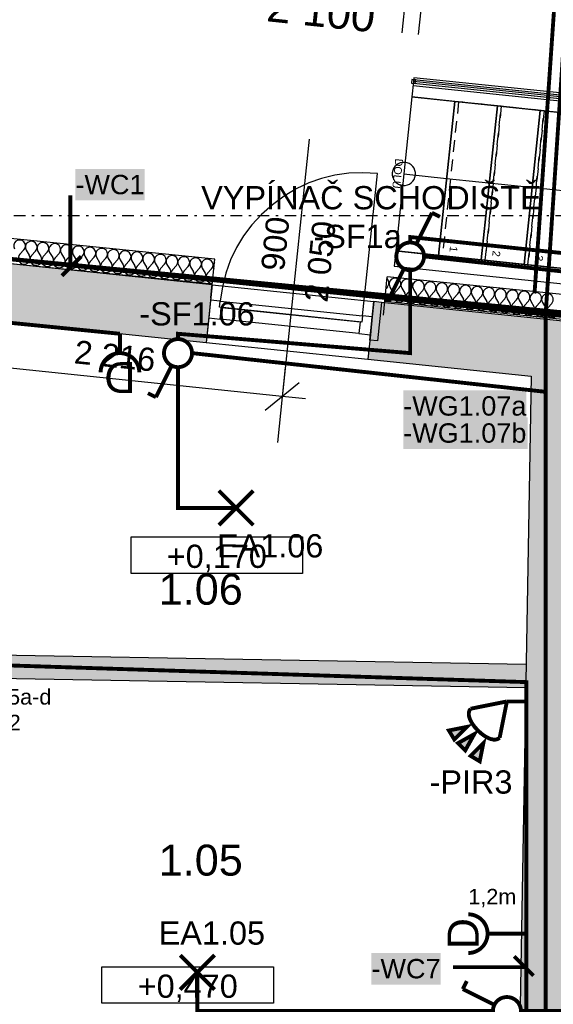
# Model space of a CAD drawing. Extents: x -12025 to 39812, y -28775 to 12.
# Tile 20 of 90: x 12852 to 16300, y -16206 to -9846. Entities that reach past the tile are written whole.
import ezdxf
from ezdxf.enums import TextEntityAlignment as Align

# ---------------------------------------------------------------- set-up
doc = ezdxf.new("R2010")
doc.units = 0
doc.header["$MEASUREMENT"] = 0
for name, pattern in [('Telekomunikacni vodic', [9.25, 3, -0.75, 3, -0.75, 0.125, -0.75, 0.125, -0.75]), ('vodič N', [3, 1.5, -1.5]), ('Čerchovaná S', [175, 75, -42.5, 15, -42.5]), ('Čárkovaná S', [125, 75, -50])]:
    doc.linetypes.add(name, pattern=pattern)
for name, color, linetype in [('0 (Pozadí)', 254, 'Continuous'), ('OÚ Dukovany internet + tv + data', 192, 'Continuous'), ('OÚ Dukovany půdorys kóty 1NP', 7, 'Continuous'), ('OÚ Dukovany půdorys podklad 1NP', 7, 'Continuous'), ('OÚ Dukovany světla', 132, 'Continuous'), ('OÚ Dukovany zásuvky', 92, 'Continuous'), ('Zakladni', 7, 'Continuous')]:
    doc.layers.add(name, color=color, linetype=linetype)
doc.styles.add('Arial', font='txt')
doc.styles.add('Arial_B', font='txt')

# ---------------------------------------------------------------- blocks, each defined once
blk = doc.blocks.new('Jednopólový vypínač (1)')
at = {"color": 0, "linetype": 'Continuous', "const_width": 25}
for points in [[(-284.9, 142.4), (-259, 194.2)], [(-284.9, 142.4), (-77.7, 38.8)]]:
    blk.add_lwpolyline(points, dxfattribs=at)
for points in [[(0, 90.6, 0.414214), (-90.6, 0)], [(90.6, 0, 0.414214), (0, 90.6)], [(-90.6, 0, 0.414214), (0, -90.6)], [(0, -90.6, 0.414214), (90.6, 0)]]:
    blk.add_lwpolyline(points, format="xyb", dxfattribs=at)
at = {"color": 0, "linetype": 'Continuous', "style": 'Arial'}
blk.add_text('-SF1.05', height=150, dxfattribs=at).set_placement((-875, -196.1))
blk = doc.blocks.new('P_zarovkove_svitidlo (2)')
at = {"color": 0, "linetype": 'Continuous', "const_width": 25}
for points in [[(111, -111), (-111, 111)], [(-111, -111), (111, 111)]]:
    blk.add_lwpolyline(points, dxfattribs=at)
at = {"color": 0, "linetype": 'Continuous', "style": 'Arial'}
blk.add_text('EA1.06', height=150, dxfattribs=at).set_placement((-123.5, -319.6))
blk = doc.blocks.new('Zásuvka (32)')
at = {"color": 0, "linetype": 'Continuous', "const_width": 25}
for points in [[(0, 125, -0.414214), (125, 0)], [(125, 0, -0.414214), (0, -125)]]:
    blk.add_lwpolyline(points, format="xyb", dxfattribs=at)
blk.add_lwpolyline([(250, 0), (125, 0)], dxfattribs=at)
at = {"color": 0, "linetype": 'Continuous', "style": 'Arial'}
blk.add_text('1,2m', height=100, dxfattribs=at).set_placement((0, 189.3))
blk.add_text('D', height=200, rotation=90, dxfattribs=at).set_placement((66.9, 0), align=Align.CENTER)
blk = doc.blocks.new('Jednopólový vypínač (22)')
at = {"color": 0, "linetype": 'Continuous', "const_width": 25}
for points in [[(0, 90.6, 0.414214), (-90.6, 0)], [(90.6, 0, 0.414214), (0, 90.6)], [(-90.6, 0, 0.414214), (0, -90.6)], [(0, -90.6, 0.414214), (90.6, 0)]]:
    blk.add_lwpolyline(points, format="xyb", dxfattribs=at)
for points in [[(-142.4, -284.9), (-38.8, -77.7)], [(-142.4, -284.9), (-194.2, -259)]]:
    blk.add_lwpolyline(points, dxfattribs=at)
at = {"color": 0, "linetype": 'Continuous', "style": 'Arial'}
blk.add_text('-SF1.06', height=150, dxfattribs=at).set_placement((-250, 178.9))
blk = doc.blocks.new('Telekomunikační zásuvka (22)')
at = {"color": 0, "linetype": 'Continuous', "const_width": 25}
for points in [[(204.3, 107.5), (125, 107.5)], [(125, 107.5), (125, -107.5)], [(125, 0), (0, 0)], [(204.3, -107.5), (125, -107.5)]]:
    blk.add_lwpolyline(points, dxfattribs=at)
at = {"color": 0, "linetype": 'Continuous', "style": 'Arial'}
for s, p in [('1.05a-d', (445, 104.7)), ('2', (445, -60.9))]:
    blk.add_text(s, height=100, dxfattribs=at).set_placement(p, align=Align.CENTER)
blk = doc.blocks.new('PIR vějíř (12)')
at = {"color": 0, "linetype": 'Continuous', "const_width": 25}
for points in [[(0, 0), (-234.4, -46.9)], [(-46.9, -234.4), (0, 0)]]:
    blk.add_lwpolyline(points, dxfattribs=at)
at = {"color": 0, "linetype": 'Continuous', "const_width": 25, "flags": 128}
for points in [[(-187.5, -187.5), (-207.3, -165.8), (-223, -144.6), (-234.8, -124.2), (-242.5, -105.1), (-246.3, -87.4), (-246.2, -71.6), (-242.2, -58), (-234.4, -46.9), (-234.4, -46.9)], [(-46.9, -234.4), (-58, -242.2), (-71.6, -246.2), (-87.4, -246.3), (-105.1, -242.5), (-124.2, -234.8), (-144.6, -223), (-165.8, -207.3), (-187.5, -187.5), (-187.5, -187.5)]]:
    blk.add_lwpolyline(points, dxfattribs=at)
at = {"color": 0, "linetype": 'Continuous', "const_width": 25}
for points in [[(-257.8, -164.1), (-339.8, -246.1), (-375, -187.5)], [(-210.9, -210.9), (-316.4, -269.5), (-269.5, -316.4), (-210.9, -210.9)], [(-152.3, -269.5), (-234.4, -351.6), (-175.8, -386.7)]]:
    blk.add_lwpolyline(points, close=True, dxfattribs=at)
at = {"color": 0, "linetype": 'Continuous'}
for points in [[(-257.8, -164.1), (-339.8, -246.1), (-375, -187.5)], [(-210.9, -210.9), (-316.4, -269.5), (-210.9, -210.9), (-269.5, -316.4)], [(-152.3, -269.5), (-234.4, -351.6), (-175.8, -386.7)]]:
    blk.add_solid(points, dxfattribs=at)
at = {"color": 0, "linetype": 'Continuous', "style": 'Arial'}
blk.add_text('-PIR3', height=150, dxfattribs=at).set_placement((-500, -595.3))
blk = doc.blocks.new('(13)')
at = {"color": 36, "linetype": 'vodič N', "ltscale": 100, "const_width": 25}
for points in [[(139.5, -4.9), (-143.9, -4120.2)], [(105.8, -4131.2), (389.3, -15.8)]]:
    blk.add_lwpolyline(points, dxfattribs=at)
at = {"color": 36, "linetype": 'Continuous', "style": 'Arial'}
blk.add_text('KOPOFLEX PR.50', height=200, dxfattribs=at).set_placement((-2947.1, -1142))
blk = doc.blocks.new('(14)')
at = {"color": 7, "linetype": 'Continuous', "const_width": 25}
for points in [[(55, -460), (55, 0)], [(0, -520), (125, -395)]]:
    blk.add_lwpolyline(points, dxfattribs=at)
at = {"layer": '0 (Pozadí)', "linetype": 'Continuous'}
blk.add_solid([(87.6, 170), (534.6, 170), (87.6, -33.5), (534.6, -33.5)], dxfattribs=at)
at = {"color": 7, "linetype": 'Continuous', "style": 'Arial_B'}
blk.add_text('-WC1', height=125, dxfattribs=at).set_placement((87.6, 6.5))
blk = doc.blocks.new('Střídavý přepínač (5)')
at = {"color": 0, "linetype": 'Continuous', "const_width": 25}
for points in [[(140.6, 281.2), (38.4, 76.7)], [(140.6, 281.2), (191.8, 255.7)], [(-140.6, -281.2), (-38.4, -76.7)], [(-140.6, -281.2), (-191.8, -255.7)]]:
    blk.add_lwpolyline(points, dxfattribs=at)
for points in [[(0, 89.5, 0.414214), (-89.5, 0)], [(0, 89.5, 0.414214), (-89.5, 0)], [(89.5, 0, 0.414214), (0, 89.5)], [(89.5, 0, 0.414214), (0, 89.5)], [(-89.5, 0, 0.414214), (0, -89.5)], [(-89.5, 0, 0.414214), (0, -89.5)], [(0, -89.5, 0.414214), (89.5, 0)], [(0, -89.5, 0.414214), (89.5, 0)]]:
    blk.add_lwpolyline(points, format="xyb", dxfattribs=at)
at = {"color": 0, "linetype": 'Continuous', "style": 'Arial'}
blk.add_text('-SF1a', height=150, dxfattribs=at).set_placement((-625, 53.9))
blk = doc.blocks.new('P_zarovkove_svitidlo (32)')
at = {"color": 0, "linetype": 'Continuous', "const_width": 25}
for points in [[(111, -111), (-111, 111)], [(-111, -111), (111, 111)]]:
    blk.add_lwpolyline(points, dxfattribs=at)
at = {"color": 0, "linetype": 'Continuous', "style": 'Arial'}
blk.add_text('EA1.05', height=150, dxfattribs=at).set_placement((-250, 178.9))
blk = doc.blocks.new('(27)')
at = {"color": 7, "linetype": 'Continuous', "const_width": 25}
for points in [[(520, 0), (395, 125)], [(460, 55), (0, 55)]]:
    blk.add_lwpolyline(points, dxfattribs=at)
at = {"layer": '0 (Pozadí)', "linetype": 'Continuous'}
blk.add_solid([(-526.5, 146.6), (-79.5, 146.6), (-526.5, -56.9), (-79.5, -56.9)], dxfattribs=at)
at = {"color": 7, "linetype": 'Continuous', "style": 'Arial_B'}
blk.add_text('-WC7', height=125, dxfattribs=at).set_placement((-526.5, -16.9))
blk = doc.blocks.new('Zásuvka (19)')
at = {"color": 0, "linetype": 'Continuous', "const_width": 25}
blk.add_lwpolyline([(0, 250), (0, 125)], dxfattribs=at)
for points in [[(-125, 0, -0.414214), (0, 125)], [(0, 125, -0.414214), (125, 0)]]:
    blk.add_lwpolyline(points, format="xyb", dxfattribs=at)
at = {"color": 0, "linetype": 'Continuous', "style": 'Arial'}
blk.add_text('D', height=200, rotation=180, dxfattribs=at).set_placement((0, 66.9), align=Align.CENTER)
blk = doc.blocks.new('(97)')
at = {"color": 7, "linetype": 'Continuous', "const_width": 25}
for points in [[(60, -60), (-65, 65)], [(0, 0), (-460, 0)]]:
    blk.add_lwpolyline(points, dxfattribs=at)
at = {"layer": '0 (Pozadí)', "linetype": 'Continuous'}
blk.add_solid([(-1547.7, 300.6), (-751.9, 300.6), (-1547.7, 97.1), (-751.9, 97.1)], dxfattribs=at)
at = {"color": 7, "linetype": 'Continuous', "style": 'Arial_B'}
blk.add_text('-WG1.07a', height=125, dxfattribs=at).set_placement((-1547.7, 137))
blk = doc.blocks.new('(98)')
at = {"color": 7, "linetype": 'Continuous', "const_width": 25}
for points in [[(60, -60), (-65, 65)], [(0, 0), (-460, 0)]]:
    blk.add_lwpolyline(points, dxfattribs=at)
at = {"layer": '0 (Pozadí)', "linetype": 'Continuous'}
blk.add_solid([(-1547.7, 124.9), (-744.6, 124.9), (-1547.7, -78.6), (-744.6, -78.6)], dxfattribs=at)
at = {"color": 7, "linetype": 'Continuous', "style": 'Arial_B'}
blk.add_text('-WG1.07b', height=125, dxfattribs=at).set_placement((-1547.7, -38.6))

msp = doc.modelspace()

# ---------------------------------------------------------------- hatches: boundary and pattern name
at = {"layer": 'OÚ Dukovany půdorys podklad 1NP', "linetype": 'Continuous'}
for points in [[(12381.9, -11379.8), (12375.2, -11756.2), (14057, -11931.2), (14070, -11806.9), (14095.9, -11558.2)], [(15102.4, -12030), (15101.4, -12039.9), (16811.2, -12217.9), (16850, -11844.9), (15190, -11672.1), (15164.1, -11920.8), (15114.3, -11915.6)]]:
    msp.add_hatch(color=254, dxfattribs=at).paths.add_polyline_path(points)

# ---------------------------------------------------------------- linework, layer by layer
at = {"layer": 'OÚ Dukovany internet + tv + data', "linetype": 'Telekomunikacni vodic', "ltscale": 100, "const_width": 25}
for points in [[(16822.2, -20250), (16750, -20250), (16750, -16250), (16250, -16250), (16250, -11750), (12025, -11315), (12125, -2875), (11500, -2875), (11500, -2375), (8202.3, -2104.3)], [(12500, -11947.2), (12500, -11362.5), (18875, -11980), (18875, -11750)], [(16000, -14250), (16125, -14250), (16125, -16375), (16750, -16375), (16750, -20375), (16500, -20375)]]:
    msp.add_lwpolyline(points, dxfattribs=at)
at = {"layer": 'OÚ Dukovany půdorys kóty 1NP', "color": 1, "linetype": 'Continuous'}
for p, q in [((15322.4, -9931.3), (15373.2, -9446.5)), ((15322.4, -9931.3), (15373.2, -9446.5)), ((15428.4, -9942.4), (15479.2, -9457.6)), ((14721.6, -10617.9), (14548.2, -12283.9)), ((14548.6, -12279.6), (12344.6, -12050.2)), ((14568, -12093.1), (14517.6, -12578)), ((14438.8, -12368.7), (14658.4, -12190.5)), ((14697.8, -12295.1), (14548.6, -12279.6))]:
    msp.add_line(p, q, dxfattribs=at)
at = {"layer": 'OÚ Dukovany půdorys kóty 1NP', "color": 154, "linetype": 'Continuous'}
for points in [[(13571.5, -13187.3), (14679.8, -13187.3), (14679.8, -13423), (13571.5, -13423)], [(13383.9, -15964.2), (14492.2, -15964.2), (14492.2, -16199.9), (13383.9, -16199.9)]]:
    msp.add_lwpolyline(points, close=True, dxfattribs=at)
at = {"layer": 'OÚ Dukovany půdorys podklad 1NP', "color": 1, "linetype": 'Continuous'}
for p, q in [((15399.2, -10220.8), (15394, -10270.5)), ((15397.7, -10235.7), (15395.6, -10255.6)), ((15397.7, -10235.7), (15395.6, -10255.6)), ((17884, -10496.3), (15397.7, -10235.7)), ((17884, -10496.3), (15397.7, -10235.7)), ((17885.6, -10481.4), (15399.2, -10220.8)), ((15396.6, -10245.6), (15386.2, -10345.1)), ((15394, -10270.5), (17880.4, -10531.1)), ((15395.6, -10255.6), (17882, -10516.2)), ((15395.6, -10255.6), (17882, -10516.2)), ((17883, -10506.2), (15396.6, -10245.6)), ((15386.2, -10345.1), (15282, -11339.7)), ((15386.2, -10345.1), (17872.6, -10605.7)), ((15662.5, -10374.1), (15386.2, -10345.1)), ((15558.2, -11368.6), (15662.5, -10374.1)), ((15662.5, -10374.1), (15558.2, -11368.6)), ((15938.7, -10403), (15662.5, -10374.1)), ((15834.5, -11397.6), (15938.7, -10403)), ((15938.7, -10403), (15834.5, -11397.6)), ((16215, -10432), (15938.7, -10403)), ((16110.8, -11426.5), (16215, -10432)), ((16215, -10432), (16110.8, -11426.5)), ((16491.3, -10460.9), (16215, -10432)), ((15067.2, -11759.9), (15162.9, -10840.8)), ((15334.1, -10842.4), (15610.4, -10871.3)), ((15610.4, -10871.3), (17544.2, -11074)), ((14112.6, -11393.3), (12010.3, -11180.3)), ((12007.5, -11340.9), (14096.5, -11552.5)), ((15282, -11339.7), (15271.5, -11439.1)), ((17768.4, -11600.2), (15282, -11339.7)), ((15282, -11339.7), (15558.2, -11368.6)), ((15558.2, -11368.6), (15834.5, -11397.6)), ((14087.4, -11642), (14112.6, -11393.3)), ((14087.4, -11642), (14112.6, -11393.3)), ((15271.5, -11439.1), (17757.9, -11699.7)), ((15834.5, -11397.6), (16110.8, -11426.5)), ((16110.8, -11426.5), (16387, -11455.5)), ((15201.7, -11754.9), (15226.9, -11506.2)), ((15201.7, -11754.9), (15226.9, -11506.2)), ((17999.5, -11787.1), (15226.9, -11506.2)), ((14095.9, -11558.2), (14070, -11806.9)), ((14095.9, -11558.2), (14085.5, -11657.7)), ((14087.4, -11642), (14096.5, -11552.5)), ((14087.4, -11642), (14096.5, -11552.5)), ((14095.9, -11558.2), (15140.2, -11666.9)), ((14085.5, -11657.7), (14073.6, -11772.1)), ((14085.5, -11657.7), (14073.6, -11772.1)), ((14085.5, -11657.7), (14073.6, -11772.1)), ((14148.2, -11664.2), (14085.5, -11657.7)), ((14144, -11704), (14148.2, -11664.2)), ((14144, -11704), (14148.2, -11664.2)), ((14148.2, -11664.2), (15067.2, -11759.9)), ((15114.3, -11915.6), (15140.2, -11666.9)), ((15140.2, -11666.9), (15129.9, -11766.4)), ((15190, -11672.1), (15140.2, -11666.9)), ((15201.7, -11754.9), (15210.7, -11665.4)), ((15201.7, -11754.9), (15210.7, -11665.4)), ((15210.7, -11665.4), (17983.4, -11946.2)), ((14156, -11705.2), (14144, -11704)), ((15063.1, -11799.6), (14144, -11704)), ((14148.2, -11779.8), (14156, -11705.2)), ((14156, -11705.2), (15051.1, -11798.4)), ((15067.2, -11759.9), (15063.1, -11799.6)), ((15067.2, -11759.9), (15063.1, -11799.6)), ((15129.9, -11766.4), (15067.2, -11759.9)), ((14073.6, -11772.1), (14057, -11931.2)), ((14073.6, -11772.1), (14148.2, -11779.8)), ((15043.4, -11873), (14148.2, -11779.8)), ((15051.1, -11798.4), (15043.4, -11873)), ((15063.1, -11799.6), (15051.1, -11798.4)), ((15118, -11880.8), (15129.9, -11766.4)), ((15129.9, -11766.4), (15118, -11880.8)), ((15129.9, -11766.4), (15118, -11880.8)), ((15043.4, -11873), (15118, -11880.8)), ((15118, -11880.8), (15101.4, -12039.9)), ((14057, -11931.2), (15101.4, -12039.9))]:
    msp.add_line(p, q, dxfattribs=at)
at = {"layer": 'OÚ Dukovany půdorys podklad 1NP', "color": 154, "linetype": 'Čerchovaná S'}
msp.add_line((5289.2, -11111), (22767.7, -11111), dxfattribs=at)
at = {"layer": 'OÚ Dukovany půdorys podklad 1NP', "color": 7, "linetype": 'Continuous'}
for p, q in [((14095.9, -11558.2), (12381.9, -11379.8)), ((15190, -11672.1), (15164.1, -11920.8)), ((16488.3, -11807.2), (15190, -11672.1)), ((12375.2, -11756.2), (14057, -11931.2)), ((14070, -11806.9), (14057, -11931.2)), ((15164.1, -11920.8), (15114.3, -11915.6)), ((15101.4, -12039.9), (16157.3, -12149.8)), ((16157.3, -12149.8), (16084, -16339.4)), ((16124.5, -14010.5), (12336.7, -13943.8)), ((12334.1, -14093.8), (16121.9, -14160.5))]:
    msp.add_line(p, q, dxfattribs=at)
at = {"layer": 'OÚ Dukovany půdorys podklad 1NP', "color": 21, "linetype": 'Continuous'}
for p, q in [((12879.1, -11333.4), (12853.3, -11361.4)), ((12894.3, -11335), (12913.9, -11367.6)), ((12954.9, -11341.1), (12929.1, -11369.1)), ((12970.1, -11342.6), (12989.7, -11375.3)), ((13030.7, -11348.8), (13004.9, -11376.8)), ((13045.9, -11350.3), (13065.6, -11382.9)), ((13106.5, -11356.5), (13080.7, -11384.5)), ((13121.7, -11358), (13141.4, -11390.6)), ((13182.3, -11364.1), (13156.5, -11392.2)), ((13197.5, -11365.7), (13217.2, -11398.3)), ((13258.1, -11371.8), (13232.3, -11399.8)), ((13273.3, -11373.4), (13293, -11406)), ((13333.9, -11379.5), (13308.1, -11407.5)), ((13349.1, -11381), (13368.8, -11413.7)), ((13409.7, -11387.2), (13383.9, -11415.2)), ((13424.9, -11388.7), (13444.6, -11421.3)), ((13485.5, -11394.9), (13459.7, -11422.9)), ((13500.7, -11396.4), (13520.4, -11429)), ((13561.3, -11402.5), (13535.5, -11430.6)), ((13576.5, -11404.1), (13596.2, -11436.7)), ((13637.1, -11410.2), (13611.3, -11438.2)), ((13652.3, -11411.8), (13672, -11444.4)), ((13712.9, -11417.9), (13687.1, -11445.9)), ((13728.1, -11419.4), (13747.8, -11452.1)), ((13788.7, -11425.6), (13762.9, -11453.6)), ((13803.9, -11427.1), (13823.6, -11459.7)), ((13864.5, -11433.3), (13838.7, -11461.3)), ((13879.7, -11434.8), (13899.4, -11467.4)), ((13940.4, -11440.9), (13914.5, -11469)), ((13955.5, -11442.5), (13975.2, -11475.1)), ((14016.2, -11448.6), (13990.3, -11476.6)), ((14031.3, -11450.2), (14051, -11482.8)), ((14092, -11456.3), (14066.1, -11484.3)), ((15229, -11571.5), (15219.2, -11582.1)), ((15229.3, -11520.2), (15225.7, -11517.8)), ((15229, -11571.5), (15237.9, -11555.2)), ((15238, -11536.6), (15229.3, -11520.2)), ((15237.9, -11555.2), (15238, -11536.6)), ((15242.3, -11537.1), (15238.7, -11555.3)), ((15238.7, -11555.3), (15244.2, -11573)), ((15254.1, -11522.7), (15242.3, -11537.1)), ((15244.2, -11573), (15263.8, -11605.6)), ((15271.3, -11515.7), (15254.1, -11522.7)), ((15289.7, -11517.5), (15271.3, -11515.7)), ((15305.1, -11527.9), (15289.7, -11517.5)), ((15304.8, -11579.2), (15313.7, -11562.9)), ((15313.8, -11544.3), (15305.1, -11527.9)), ((15313.7, -11562.9), (15313.8, -11544.3)), ((15318.1, -11544.7), (15314.5, -11563)), ((15314.5, -11563), (15320, -11580.7)), ((15329.9, -11530.4), (15318.1, -11544.7)), ((15347.1, -11523.3), (15329.9, -11530.4)), ((15365.5, -11525.2), (15347.1, -11523.3)), ((15380.9, -11535.6), (15365.5, -11525.2)), ((15380.6, -11586.8), (15389.5, -11570.5)), ((15389.6, -11552), (15380.9, -11535.6)), ((15389.5, -11570.5), (15389.6, -11552)), ((15393.9, -11552.4), (15390.3, -11570.6)), ((15390.3, -11570.6), (15395.8, -11588.4)), ((15405.7, -11538.1), (15393.9, -11552.4)), ((15422.9, -11531), (15405.7, -11538.1)), ((15441.3, -11532.9), (15422.9, -11531)), ((15456.7, -11543.3), (15441.3, -11532.9)), ((15465.4, -11559.7), (15456.7, -11543.3)), ((15465.3, -11578.2), (15465.4, -11559.7)), ((15469.7, -11560.1), (15466.1, -11578.3)), ((15481.5, -11545.8), (15469.7, -11560.1)), ((15498.7, -11538.7), (15481.5, -11545.8)), ((15517.1, -11540.6), (15498.7, -11538.7)), ((15532.5, -11550.9), (15517.1, -11540.6)), ((15541.2, -11567.3), (15532.5, -11550.9)), ((15541.1, -11585.9), (15541.2, -11567.3)), ((15545.5, -11567.8), (15541.9, -11586)), ((15557.3, -11553.4), (15545.5, -11567.8)), ((15574.5, -11546.4), (15557.3, -11553.4)), ((15592.9, -11548.2), (15574.5, -11546.4)), ((15608.3, -11558.6), (15592.9, -11548.2)), ((15617, -11575), (15608.3, -11558.6)), ((15616.9, -11593.6), (15617, -11575)), ((15633.1, -11561.1), (15621.4, -11575.5)), ((15650.3, -11554.1), (15633.1, -11561.1)), ((15668.7, -11555.9), (15650.3, -11554.1)), ((15684.1, -11566.3), (15668.7, -11555.9)), ((15692.8, -11582.7), (15684.1, -11566.3)), ((15708.9, -11568.8), (15697.2, -11583.1)), ((15726.1, -11561.7), (15708.9, -11568.8)), ((15744.5, -11563.6), (15726.1, -11561.7)), ((15759.9, -11574), (15744.5, -11563.6)), ((15768.6, -11590.4), (15759.9, -11574)), ((15801.9, -11569.4), (15784.7, -11576.5)), ((15820.4, -11571.3), (15801.9, -11569.4)), ((15835.7, -11581.7), (15820.4, -11571.3)), ((15263.4, -11645.7), (15267.7, -11636.1)), ((15268, -11615.3), (15263.8, -11605.6)), ((15267.7, -11636.1), (15269.3, -11625.7)), ((15269.3, -11625.7), (15268, -11615.3)), ((15269.6, -11625.8), (15269, -11636.3)), ((15269, -11636.3), (15271.4, -11646.5)), ((15273, -11615.8), (15269.6, -11625.8)), ((15279, -11607.2), (15273, -11615.8)), ((15304.8, -11579.2), (15279, -11607.2)), ((15320, -11580.7), (15339.6, -11613.3)), ((15343.8, -11623), (15339.6, -11613.3)), ((15343.5, -11643.8), (15345.1, -11633.4)), ((15345.1, -11633.4), (15343.8, -11623)), ((15345.4, -11633.4), (15344.8, -11643.9)), ((15348.8, -11623.5), (15345.4, -11633.4)), ((15354.8, -11614.9), (15348.8, -11623.5)), ((15380.6, -11586.8), (15354.8, -11614.9)), ((15395.8, -11588.4), (15415.4, -11621)), ((15419.6, -11630.7), (15415.4, -11621)), ((15420.9, -11641.1), (15419.6, -11630.7)), ((15424.6, -11631.2), (15421.2, -11641.1)), ((15430.6, -11622.5), (15424.6, -11631.2)), ((15456.4, -11594.5), (15430.6, -11622.5)), ((15456.4, -11594.5), (15465.3, -11578.2)), ((15466.1, -11578.3), (15471.6, -11596.1)), ((15471.6, -11596.1), (15491.2, -11628.7)), ((15495.4, -11638.3), (15491.2, -11628.7)), ((15496.7, -11648.8), (15495.4, -11638.3)), ((15500.4, -11638.9), (15497, -11648.8)), ((15506.4, -11630.2), (15500.4, -11638.9)), ((15532.2, -11602.2), (15506.4, -11630.2)), ((15532.2, -11602.2), (15541.1, -11585.9)), ((15541.9, -11586), (15547.4, -11603.7)), ((15547.4, -11603.7), (15567, -11636.4)), ((15571.2, -11646), (15567, -11636.4)), ((15582.2, -11637.9), (15576.2, -11646.5)), ((15608, -11609.9), (15582.2, -11637.9)), ((15608, -11609.9), (15616.9, -11593.6)), ((15621.4, -11575.5), (15617.7, -11593.7)), ((15617.7, -11593.7), (15623.2, -11611.4)), ((15623.2, -11611.4), (15642.8, -11644)), ((15683.8, -11617.6), (15658, -11645.6)), ((15683.8, -11617.6), (15692.7, -11601.3)), ((15692.7, -11601.3), (15692.8, -11582.7)), ((15697.2, -11583.1), (15693.5, -11601.3)), ((15693.5, -11601.3), (15699, -11619.1)), ((15699, -11619.1), (15718.6, -11651.7)), ((15759.6, -11625.2), (15733.8, -11653.3)), ((15759.6, -11625.2), (15768.5, -11608.9)), ((15768.5, -11608.9), (15768.6, -11590.4)), ((15773, -11590.8), (15769.3, -11609)), ((15769.3, -11609), (15774.8, -11626.8)), ((15784.7, -11576.5), (15773, -11590.8)), ((15774.8, -11626.8), (15794.4, -11659.4)), ((15835.4, -11632.9), (15809.6, -11660.9)), ((15835.4, -11632.9), (15844.3, -11616.6)), ((15844.4, -11598.1), (15835.7, -11581.7)), ((15844.3, -11616.6), (15844.4, -11598.1)), ((15848.8, -11598.5), (15845.2, -11616.7)), ((15845.2, -11616.7), (15850.6, -11634.5)), ((15860.5, -11584.2), (15848.8, -11598.5)), ((15850.6, -11634.5), (15870.2, -11667.1)), ((15877.7, -11577.1), (15860.5, -11584.2)), ((15896.2, -11579), (15877.7, -11577.1)), ((15911.5, -11589.3), (15896.2, -11579)), ((15911.2, -11640.6), (15920.1, -11624.3)), ((15920.2, -11605.7), (15911.5, -11589.3)), ((15920.1, -11624.3), (15920.2, -11605.7)), ((15924.6, -11606.2), (15921, -11624.4)), ((15921, -11624.4), (15926.4, -11642.1)), ((15936.3, -11591.8), (15924.6, -11606.2)), ((15953.5, -11584.8), (15936.3, -11591.8)), ((15972, -11586.6), (15953.5, -11584.8)), ((15987.3, -11597), (15972, -11586.6)), ((15987, -11648.3), (15995.9, -11632)), ((15996, -11613.4), (15987.3, -11597)), ((15995.9, -11632), (15996, -11613.4)), ((16000.4, -11613.9), (15996.8, -11632.1)), ((15996.8, -11632.1), (16002.2, -11649.8)), ((16012.1, -11599.5), (16000.4, -11613.9)), ((16029.3, -11592.4), (16012.1, -11599.5)), ((16047.8, -11594.3), (16029.3, -11592.4)), ((16063.1, -11604.7), (16047.8, -11594.3)), ((16071.8, -11621.1), (16063.1, -11604.7)), ((16071.7, -11639.7), (16071.8, -11621.1)), ((16076.2, -11621.5), (16072.6, -11639.7)), ((16087.9, -11607.2), (16076.2, -11621.5)), ((16105.1, -11600.1), (16087.9, -11607.2)), ((16123.6, -11602), (16105.1, -11600.1)), ((16138.9, -11612.4), (16123.6, -11602)), ((16147.6, -11628.8), (16138.9, -11612.4)), ((16147.5, -11647.3), (16147.6, -11628.8)), ((16152, -11629.2), (16148.4, -11647.4)), ((16163.7, -11614.9), (16152, -11629.2)), ((16180.9, -11607.8), (16163.7, -11614.9)), ((16199.4, -11609.7), (16180.9, -11607.8)), ((16214.8, -11620), (16199.4, -11609.7)), ((16223.4, -11636.5), (16214.8, -11620)), ((16223.3, -11655), (16223.4, -11636.5)), ((16227.8, -11636.9), (16224.2, -11655.1)), ((16239.5, -11622.6), (16227.8, -11636.9)), ((16256.7, -11615.5), (16239.5, -11622.6)), ((16275.2, -11617.4), (16256.7, -11615.5)), ((16290.6, -11627.7), (16275.2, -11617.4)), ((16299.2, -11644.1), (16290.6, -11627.7)), ((15211.5, -11657.5), (15217.1, -11660.7)), ((15217.1, -11660.7), (15227.4, -11663.2)), ((15227.4, -11663.2), (15237.9, -11662.8)), ((15237.9, -11662.8), (15247.9, -11659.6)), ((15247.9, -11659.6), (15256.6, -11653.7)), ((15256.6, -11653.7), (15263.4, -11645.7)), ((15271.4, -11646.5), (15276.4, -11655.7)), ((15276.4, -11655.7), (15283.8, -11663.2)), ((15283.8, -11663.2), (15293, -11668.4)), ((15293, -11668.4), (15303.2, -11670.9)), ((15303.2, -11670.9), (15313.7, -11670.5)), ((15313.7, -11670.5), (15323.7, -11667.3)), ((15323.7, -11667.3), (15332.4, -11661.4)), ((15332.4, -11661.4), (15339.2, -11653.4)), ((15339.2, -11653.4), (15343.5, -11643.8)), ((15344.8, -11643.9), (15347.2, -11654.2)), ((15347.2, -11654.2), (15352.2, -11663.4)), ((15352.2, -11663.4), (15359.6, -11670.9)), ((15359.6, -11670.9), (15368.8, -11676.1)), ((15368.8, -11676.1), (15379, -11678.6)), ((15379, -11678.6), (15389.5, -11678.2)), ((15389.5, -11678.2), (15399.5, -11674.9)), ((15399.5, -11674.9), (15408.2, -11669.1)), ((15408.2, -11669.1), (15415, -11661.1)), ((15415, -11661.1), (15419.3, -11651.5)), ((15419.3, -11651.5), (15420.9, -11641.1)), ((15421.2, -11641.1), (15420.7, -11651.6)), ((15420.7, -11651.6), (15423, -11661.9)), ((15423, -11661.9), (15428, -11671.1)), ((15428, -11671.1), (15435.4, -11678.6)), ((15435.4, -11678.6), (15444.6, -11683.8)), ((15444.6, -11683.8), (15454.8, -11686.3)), ((15454.8, -11686.3), (15465.3, -11685.9)), ((15465.3, -11685.9), (15475.3, -11682.6)), ((15475.3, -11682.6), (15484, -11676.8)), ((15484, -11676.8), (15490.8, -11668.7)), ((15490.8, -11668.7), (15495.1, -11659.2)), ((15495.1, -11659.2), (15496.7, -11648.8)), ((15497, -11648.8), (15496.5, -11659.3)), ((15496.5, -11659.3), (15498.8, -11669.5)), ((15498.8, -11669.5), (15503.8, -11678.8)), ((15503.8, -11678.8), (15511.2, -11686.3)), ((15511.2, -11686.3), (15520.4, -11691.4)), ((15520.4, -11691.4), (15530.6, -11693.9)), ((15530.6, -11693.9), (15541.1, -11693.5)), ((15541.1, -11693.5), (15551.1, -11690.3)), ((15551.1, -11690.3), (15559.8, -11684.4)), ((15559.8, -11684.4), (15566.6, -11676.4)), ((15566.6, -11676.4), (15570.9, -11666.8)), ((15570.9, -11666.8), (15572.5, -11656.5)), ((15572.5, -11656.5), (15571.2, -11646)), ((15572.8, -11656.5), (15572.3, -11667)), ((15572.3, -11667), (15574.6, -11677.2)), ((15576.2, -11646.5), (15572.8, -11656.5)), ((15574.6, -11677.2), (15579.6, -11686.4)), ((15579.6, -11686.4), (15587, -11693.9)), ((15587, -11693.9), (15596.2, -11699.1)), ((15596.2, -11699.1), (15606.4, -11701.6)), ((15606.4, -11701.6), (15616.9, -11701.2)), ((15616.9, -11701.2), (15626.9, -11698)), ((15626.9, -11698), (15635.6, -11692.1)), ((15635.6, -11692.1), (15642.4, -11684.1)), ((15642.4, -11684.1), (15646.7, -11674.5)), ((15647, -11653.7), (15642.8, -11644)), ((15646.7, -11674.5), (15648.3, -11664.1)), ((15648.3, -11664.1), (15647, -11653.7)), ((15648.6, -11664.2), (15648.1, -11674.7)), ((15648.1, -11674.7), (15650.4, -11684.9)), ((15652, -11654.2), (15648.6, -11664.2)), ((15650.4, -11684.9), (15655.4, -11694.1)), ((15658, -11645.6), (15652, -11654.2)), ((15655.4, -11694.1), (15662.8, -11701.6)), ((15662.8, -11701.6), (15672, -11706.8)), ((15702.7, -11705.6), (15711.4, -11699.8)), ((15711.4, -11699.8), (15718.2, -11691.8)), ((15718.2, -11691.8), (15722.5, -11682.2)), ((15722.8, -11661.4), (15718.6, -11651.7)), ((15722.5, -11682.2), (15724.1, -11671.8)), ((15724.1, -11671.8), (15722.8, -11661.4)), ((15724.4, -11671.8), (15723.9, -11682.3)), ((15723.9, -11682.3), (15726.2, -11692.6)), ((15727.8, -11661.9), (15724.4, -11671.8)), ((15726.2, -11692.6), (15731.2, -11701.8)), ((15733.8, -11653.3), (15727.8, -11661.9)), ((15731.2, -11701.8), (15738.6, -11709.3)), ((15787.2, -11707.5), (15794, -11699.5)), ((15794, -11699.5), (15798.3, -11689.9)), ((15798.6, -11669.1), (15794.4, -11659.4)), ((15798.3, -11689.9), (15799.9, -11679.5)), ((15799.9, -11679.5), (15798.6, -11669.1)), ((15800.2, -11679.5), (15799.7, -11690)), ((15799.7, -11690), (15802, -11700.3)), ((15803.6, -11669.6), (15800.2, -11679.5)), ((15802, -11700.3), (15807.1, -11709.5)), ((15809.6, -11660.9), (15803.6, -11669.6)), ((15869.8, -11707.1), (15874.1, -11697.6)), ((15874.4, -11676.7), (15870.2, -11667.1)), ((15874.1, -11697.6), (15875.7, -11687.2)), ((15875.7, -11687.2), (15874.4, -11676.7)), ((15876, -11687.2), (15875.5, -11697.7)), ((15875.5, -11697.7), (15877.8, -11707.9)), ((15879.4, -11677.3), (15876, -11687.2)), ((15885.4, -11668.6), (15879.4, -11677.3)), ((15911.2, -11640.6), (15885.4, -11668.6)), ((15926.4, -11642.1), (15946, -11674.8)), ((15950.2, -11684.4), (15946, -11674.8)), ((15949.9, -11705.2), (15951.5, -11694.8)), ((15951.5, -11694.8), (15950.2, -11684.4)), ((15951.8, -11694.9), (15951.3, -11705.4)), ((15955.2, -11684.9), (15951.8, -11694.9)), ((15961.2, -11676.3), (15955.2, -11684.9)), ((15987, -11648.3), (15961.2, -11676.3)), ((16002.2, -11649.8), (16021.8, -11682.4)), ((16026, -11692.1), (16021.8, -11682.4)), ((16027.3, -11702.5), (16026, -11692.1)), ((16031, -11692.6), (16027.6, -11702.6)), ((16037, -11684), (16031, -11692.6)), ((16062.8, -11656), (16037, -11684)), ((16062.8, -11656), (16071.7, -11639.7)), ((16072.6, -11639.7), (16078, -11657.5)), ((16078, -11657.5), (16097.7, -11690.1)), ((16101.8, -11699.8), (16097.7, -11690.1)), ((16103.1, -11710.2), (16101.8, -11699.8)), ((16106.8, -11700.3), (16103.4, -11710.2)), ((16112.8, -11691.7), (16106.8, -11700.3)), ((16138.6, -11663.6), (16112.8, -11691.7)), ((16138.6, -11663.6), (16147.5, -11647.3)), ((16148.4, -11647.4), (16153.8, -11665.2)), ((16153.8, -11665.2), (16173.5, -11697.8)), ((16177.6, -11707.5), (16173.5, -11697.8)), ((16188.6, -11699.3), (16182.6, -11708)), ((16214.4, -11671.3), (16188.6, -11699.3)), ((16214.4, -11671.3), (16223.3, -11655)), ((16224.2, -11655.1), (16229.6, -11672.9)), ((16229.6, -11672.9), (16249.3, -11705.5)), ((16290.2, -11679), (16264.4, -11707)), ((16290.2, -11679), (16299.1, -11662.7)), ((16299.1, -11662.7), (16299.2, -11644.1)), ((15672, -11706.8), (15682.2, -11709.3)), ((15682.2, -11709.3), (15692.7, -11708.9)), ((15692.7, -11708.9), (15702.7, -11705.6)), ((15738.6, -11709.3), (15747.8, -11714.5)), ((15747.8, -11714.5), (15758, -11717)), ((15758, -11717), (15768.5, -11716.6)), ((15768.5, -11716.6), (15778.5, -11713.3)), ((15778.5, -11713.3), (15787.2, -11707.5)), ((15807.1, -11709.5), (15814.4, -11717)), ((15814.4, -11717), (15823.6, -11722.2)), ((15823.6, -11722.2), (15833.8, -11724.6)), ((15833.8, -11724.6), (15844.3, -11724.3)), ((15844.3, -11724.3), (15854.3, -11721)), ((15854.3, -11721), (15863, -11715.2)), ((15863, -11715.2), (15869.8, -11707.1)), ((15877.8, -11707.9), (15882.9, -11717.2)), ((15882.9, -11717.2), (15890.2, -11724.6)), ((15890.2, -11724.6), (15899.4, -11729.8)), ((15899.4, -11729.8), (15909.6, -11732.3)), ((15909.6, -11732.3), (15920.1, -11731.9)), ((15920.1, -11731.9), (15930.1, -11728.7)), ((15930.1, -11728.7), (15938.8, -11722.8)), ((15938.8, -11722.8), (15945.6, -11714.8)), ((15945.6, -11714.8), (15949.9, -11705.2)), ((15951.3, -11705.4), (15953.6, -11715.6)), ((15953.6, -11715.6), (15958.7, -11724.8)), ((15958.7, -11724.8), (15966, -11732.3)), ((15966, -11732.3), (15975.2, -11737.5)), ((15975.2, -11737.5), (15985.4, -11740)), ((15985.4, -11740), (15995.9, -11739.6)), ((15995.9, -11739.6), (16005.9, -11736.4)), ((16005.9, -11736.4), (16014.6, -11730.5)), ((16014.6, -11730.5), (16021.4, -11722.5)), ((16021.4, -11722.5), (16025.8, -11712.9)), ((16025.8, -11712.9), (16027.3, -11702.5)), ((16027.6, -11702.6), (16027.1, -11713.1)), ((16027.1, -11713.1), (16029.4, -11723.3)), ((16029.4, -11723.3), (16034.5, -11732.5)), ((16034.5, -11732.5), (16041.8, -11740)), ((16041.8, -11740), (16051, -11745.2)), ((16051, -11745.2), (16061.2, -11747.7)), ((16061.2, -11747.7), (16071.7, -11747.3)), ((16071.7, -11747.3), (16081.7, -11744)), ((16081.7, -11744), (16090.4, -11738.2)), ((16090.4, -11738.2), (16097.2, -11730.2)), ((16097.2, -11730.2), (16101.6, -11720.6)), ((16101.6, -11720.6), (16103.1, -11710.2)), ((16103.4, -11710.2), (16102.9, -11720.7)), ((16102.9, -11720.7), (16105.2, -11731)), ((16105.2, -11731), (16110.3, -11740.2)), ((16110.3, -11740.2), (16117.6, -11747.7)), ((16117.6, -11747.7), (16126.8, -11752.9)), ((16126.8, -11752.9), (16137, -11755.4)), ((16137, -11755.4), (16147.5, -11755)), ((16147.5, -11755), (16157.5, -11751.7)), ((16157.5, -11751.7), (16166.2, -11745.9)), ((16166.2, -11745.9), (16173, -11737.8)), ((16173, -11737.8), (16177.4, -11728.3)), ((16177.4, -11728.3), (16178.9, -11717.9)), ((16178.9, -11717.9), (16177.6, -11707.5)), ((16179.2, -11717.9), (16178.7, -11728.4)), ((16178.7, -11728.4), (16181, -11738.7)), ((16182.6, -11708), (16179.2, -11717.9)), ((16181, -11738.7), (16186.1, -11747.9)), ((16186.1, -11747.9), (16193.4, -11755.4)), ((16193.4, -11755.4), (16202.6, -11760.6)), ((16202.6, -11760.6), (16212.8, -11763)), ((16212.8, -11763), (16223.3, -11762.7)), ((16223.3, -11762.7), (16233.3, -11759.4)), ((16233.3, -11759.4), (16242, -11753.5)), ((16242, -11753.5), (16248.8, -11745.5)), ((16248.8, -11745.5), (16253.2, -11736)), ((16253.4, -11715.1), (16249.3, -11705.5)), ((16253.2, -11736), (16254.7, -11725.6)), ((16254.7, -11725.6), (16253.4, -11715.1)), ((16255, -11725.6), (16254.5, -11736.1)), ((16254.5, -11736.1), (16256.8, -11746.3)), ((16258.4, -11715.6), (16255, -11725.6)), ((16256.8, -11746.3), (16261.9, -11755.6)), ((16264.4, -11707), (16258.4, -11715.6)), ((16261.9, -11755.6), (16269.2, -11763)), ((16269.2, -11763), (16278.4, -11768.2)), ((16278.4, -11768.2), (16288.6, -11770.7)), ((16288.6, -11770.7), (16299.1, -11770.3)), ((16299.1, -11770.3), (16309.1, -11767.1))]:
    msp.add_line(p, q, dxfattribs=at)
at = {"layer": 'OÚ Dukovany půdorys podklad 1NP', "color": 1, "linetype": 'Continuous'}
for points in [[(15385.5, -10231.9), (15382.9, -10256.8), (15407.8, -10259.4), (15410.4, -10234.5)], [(15397.7, -10235.7), (15395.6, -10255.6), (17882, -10516.2), (17884, -10496.3)]]:
    msp.add_lwpolyline(points, close=True, dxfattribs=at)
at = {"layer": 'OÚ Dukovany půdorys podklad 1NP', "color": 1, "linetype": 'Čárkovaná S'}
for points in [[(15687.4, -10376.7), (15583.2, -11371.2), (15859.5, -11400.2), (15963.7, -10405.6)], [(15963.7, -10405.6), (15859.5, -11400.2), (16135.7, -11429.1), (16240, -10434.6)], [(16240, -10434.6), (16135.7, -11429.1), (16412, -11458.1), (16516.2, -10463.5)]]:
    msp.add_lwpolyline(points, close=True, dxfattribs=at)
at = {"layer": 'OÚ Dukovany půdorys podklad 1NP', "color": 1, "linetype": 'Continuous', "flags": 128}
for points in [[(15162.9, -10840.8), (15069, -10835.3), (14977.7, -10838.6), (14889.1, -10850.6), (14803.1, -10871.4), (14719.6, -10901), (14638.8, -10939.3), (14560.6, -10986.5), (14485, -11042.4), (14485, -11042.4)], [(14485, -11042.4), (14414.7, -11104.8), (14352.5, -11171.7), (14298.3, -11242.9), (14252.2, -11318.4), (14214.1, -11398.3), (14184.1, -11482.6), (14162.1, -11571.2), (14148.2, -11664.2), (14148.2, -11664.2)]]:
    msp.add_lwpolyline(points, dxfattribs=at)
at = {"layer": 'OÚ Dukovany půdorys podklad 1NP', "color": 1, "linetype": 'Continuous'}
for start, end in [(85.02606, 265.02606), (-94.97394, 85.02606)]:
    msp.add_arc((15334.1, -10842.4), 75, start, end, dxfattribs=at)
at = {"layer": 'OÚ Dukovany půdorys podklad 1NP', "color": 21, "linetype": 'Continuous'}
for centre, start, end in [((12851.1, -11307.6), -42.65455, 211.08525), ((12926.9, -11315.3), -42.65455, 211.08525), ((13002.7, -11323), -42.65455, 211.08525), ((13078.5, -11330.7), -42.65455, 211.08525), ((13154.3, -11338.3), -42.65455, 211.08525), ((13230.1, -11346), -42.65455, 211.08525), ((13305.9, -11353.7), -42.65455, 211.08525), ((12881.3, -11387.3), 137.34545, 264.21535), ((12881.3, -11387.3), -95.78465, 31.08525), ((12957.1, -11394.9), 137.34545, 264.21535), ((12957.1, -11394.9), -95.78465, 31.08525), ((13032.9, -11402.6), 137.34545, 264.21535), ((13032.9, -11402.6), -95.78465, 31.08525), ((13108.7, -11410.3), 137.34545, 264.21535), ((13381.7, -11361.4), -42.65455, 211.08525), ((13457.5, -11369.1), -42.65455, 211.08525), ((13533.3, -11376.7), -42.65455, 211.08525), ((13609.1, -11384.4), -42.65455, 211.08525), ((13684.9, -11392.1), -42.65455, 211.08525), ((13760.7, -11399.8), -42.65455, 211.08525), ((13836.5, -11407.4), -42.65455, 211.08525), ((13912.3, -11415.1), -42.65455, 211.08525), ((13108.7, -11410.3), -95.78465, 31.08525), ((13184.5, -11418), 137.34545, 264.21535), ((13184.5, -11418), -95.78465, 31.08525), ((13260.3, -11425.7), 137.34545, 264.21535), ((13260.3, -11425.7), -95.78465, 31.08525), ((13336.1, -11433.3), 137.34545, 264.21535), ((13336.1, -11433.3), -95.78465, 31.08525), ((13411.9, -11441), 137.34545, 264.21535), ((13411.9, -11441), -95.78465, 31.08525), ((13487.7, -11448.7), 137.34545, 264.21535), ((13487.7, -11448.7), -95.78465, 31.08525), ((13563.5, -11456.4), 137.34545, 264.21535), ((13563.5, -11456.4), -95.78465, 31.08525), ((13639.3, -11464.1), 137.34545, 264.21535), ((13639.3, -11464.1), -95.78465, 31.08525), ((13715.1, -11471.7), 137.34545, 264.21535), ((13988.1, -11422.8), -42.65455, 211.08525), ((14063.9, -11430.5), -42.65455, 211.08525), ((14139.7, -11438.2), 140.1174, 208.3133), ((13715.1, -11471.7), -95.78465, 31.08525), ((13791, -11479.4), 137.34545, 264.21535), ((13791, -11479.4), -95.78465, 31.08525), ((13866.8, -11487.1), 137.34545, 264.21535), ((13866.8, -11487.1), -95.78465, 31.08525), ((13942.6, -11494.8), 137.34545, 264.21535), ((13942.6, -11494.8), -95.78465, 31.08525), ((14018.4, -11502.4), 137.34545, 264.21535), ((14018.4, -11502.4), -95.78465, 31.08525), ((14094.2, -11510.1), 137.34545, 264.21535), ((14094.2, -11510.1), -95.78465, -85.88519)]:
    msp.add_arc(centre, 38.1, start, end, dxfattribs=at)
at = {"layer": 'OÚ Dukovany půdorys podklad 1NP', "color": 9, "linetype": 'Continuous'}
msp.add_solid([(15140.2, -11666.9), (15114.3, -11915.6), (15190, -11672.1), (15164.1, -11920.8)], dxfattribs=at)
at = {"layer": 'OÚ Dukovany půdorys podklad 1NP', "color": 254, "linetype": 'Continuous'}
for points in [[(16084, -16339.4), (16384, -16344.7), (16157.3, -12149.8), (16456.8, -12181)], [(16124.5, -14010.5), (12336.7, -13943.8), (16121.9, -14160.5), (12334.1, -14093.8)]]:
    msp.add_solid(points, dxfattribs=at)
at = {"layer": 'OÚ Dukovany světla', "linetype": 'Continuous', "const_width": 25}
for points in [[(15375, -11285.5), (15375, -11250), (17080, -11430)], [(15464.5, -11375), (17070, -11550)], [(13875, -11909.4), (13875, -11875), (15375, -12000), (15375, -11687.5), (15375, -11464.5)], [(16090.6, -16250), (16250, -16250), (16250, -12250), (13965.6, -12000)], [(13875, -12090.6), (13875, -13000), (14000, -13000), (14250, -13000)], [(14000, -16000), (14000, -16250), (15909.4, -16250)]]:
    msp.add_lwpolyline(points, dxfattribs=at)
at = {"layer": 'OÚ Dukovany zásuvky', "linetype": 'Continuous', "const_width": 25}
for points in [[(19125, -19750), (19125, -20375), (16750, -20375), (16750, -16250), (16250, -16250), (16250, -11750), (16625, -6125)], [(12625, -11137.5), (12625, -11375), (16250, -11750), (16250, -12250), (16250, -16250), (16750, -16250), (16750, -20375), (19125, -20375), (19125, -19750)], [(13500, -11875), (12250, -11750), (12250, -15000), (12375, -15000)], [(19125, -19750), (19125, -20375), (16750, -20375), (16750, -16250), (16250, -16250), (16250, -11750), (19125, -12000)], [(12375, -15000), (12250, -15000), (12250, -14000), (16125, -14125), (16125, -15750), (16000, -15750)], [(16000, -15750), (16125, -15750), (16125, -16375), (16750, -16375), (16750, -20375), (19125, -20375), (19125, -19750)]]:
    msp.add_lwpolyline(points, dxfattribs=at)

# ---------------------------------------------------------------- block references
at = {"layer": 'OÚ Dukovany internet + tv + data', "linetype": 'Continuous'}
for name, p in [('Telekomunikační zásuvka (22)', (12375, -14375)), ('PIR vějíř (12)', (16000, -14250))]:
    msp.add_blockref(name, p, dxfattribs=at)
at = {"layer": 'OÚ Dukovany světla', "linetype": 'Continuous'}
for name, p in [('Střídavý přepínač (5)', (15375, -11375)), ('Jednopólový vypínač (22)', (13875, -12000)), ('P_zarovkove_svitidlo (2)', (14250, -13000)), ('P_zarovkove_svitidlo (32)', (14000, -16000)), ('Jednopólový vypínač (1)', (16000, -16250))]:
    msp.add_blockref(name, p, dxfattribs=at)
at = {"layer": 'OÚ Dukovany zásuvky', "linetype": 'Continuous'}
for name, p in [('Zásuvka (19)', (13500, -12125)), ('Zásuvka (32)', (15750, -15750))]:
    msp.add_blockref(name, p, dxfattribs=at)
at = {"layer": 'Zakladni', "color": 36, "linetype": 'Continuous'}
msp.add_blockref('(13)', (16322.1, -7494.5), dxfattribs=at)
at = {"layer": 'Zakladni', "color": 7, "linetype": 'Continuous'}
for name, p in [('(14)', (13125, -10980)), ('(97)', (16877.7, -12540.6)), ('(98)', (16877.7, -12539.9)), ('(27)', (15651.5, -16021.6))]:
    msp.add_blockref(name, p, dxfattribs=at)

# ---------------------------------------------------------------- texts
at = {"layer": 'OÚ Dukovany půdorys kóty 1NP', "color": 1, "linetype": 'Continuous', "style": 'Arial'}
msp.add_text('2 100', height=200, rotation=354.01725, dxfattribs=at).set_placement((14789.6, -9892), align=Align.CENTER)
at = {"layer": 'OÚ Dukovany půdorys kóty 1NP', "color": 7, "linetype": 'Continuous', "style": 'Arial'}
for s, p in [('900', (14559.8, -11474.7)), ('2\xa0050', (14840.4, -11676.3))]:
    msp.add_text(s, height=150, rotation=84.05784, dxfattribs=at).set_placement(p)
at = {"layer": 'OÚ Dukovany půdorys kóty 1NP', "color": 1, "linetype": 'Continuous', "style": 'Arial'}
msp.add_text('2\xa0216', height=150, rotation=354.05784, dxfattribs=at).set_placement((13199.2, -12065.2))
at = {"layer": 'OÚ Dukovany půdorys kóty 1NP', "color": 154, "linetype": 'Continuous', "style": 'Arial'}
for s, p in [('+0,170', (14125.6, -13387.4)), ('+0,470', (13938, -16164.3))]:
    msp.add_text(s, height=150, dxfattribs=at).set_placement(p, align=Align.CENTER)
at = {"layer": 'OÚ Dukovany půdorys podklad 1NP', "color": 251, "linetype": 'Continuous', "style": 'Arial'}
for s, p in [('DOLŮ', (15279.2, -10741)), ('1', (15632.5, -11307)), ('2', (15908.8, -11336)), ('3', (16184.6, -11364.9))]:
    msp.add_text(s, height=50, rotation=264.01725, dxfattribs=at).set_placement(p)
at = {"layer": 'OÚ Dukovany světla', "linetype": 'Continuous', "style": 'Arial'}
msp.add_text('VYPÍNAČ SCHODIŠTĚ', height=150, dxfattribs=at).set_placement((15125, -11071.1), align=Align.CENTER)
at = {"layer": 'Zakladni', "color": 7, "linetype": 'Continuous', "style": 'Arial'}
for s, p in [('1.06', (13750, -13625)), ('1.05', (13750, -15375))]:
    msp.add_text(s, height=200, dxfattribs=at).set_placement(p)

doc.saveas('drawing.dxf')
